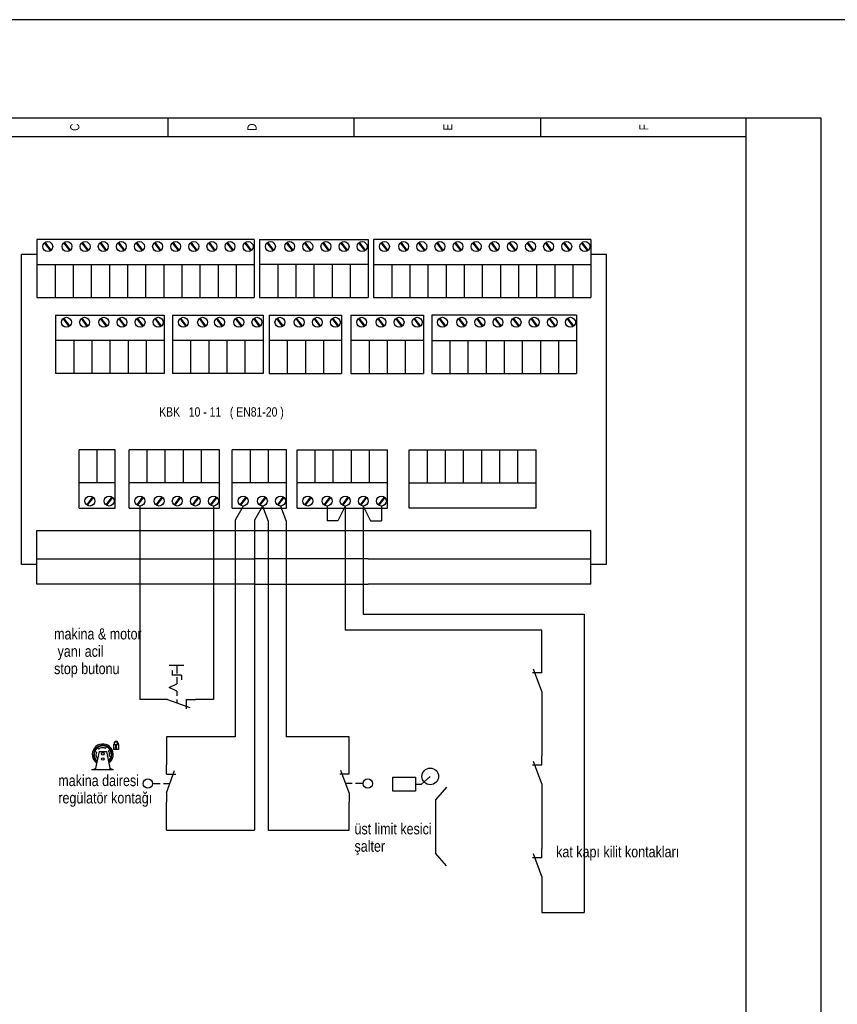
# Model space of a CAD drawing. Header units: centimetres. Extents: x 0 to 13234, y -30 to 2970.
# Tile 27 of 29: x 11424 to 11838, y 2471 to 2970. Entities that reach past the tile are written whole.
import ezdxf
from ezdxf.enums import TextEntityAlignment as Align

# ---------------------------------------------------------------- set-up
doc = ezdxf.new("R2010")
doc.units = ezdxf.units.CM
for name, color, linetype in [('ASN-CERCEVE', 7, 'CONTINUOUS'), ('ASN-ELEKTRIK', 3, 'CONTINUOUS'), ('ASN-ELEKTRIK-YAZI', 4, 'CONTINUOUS')]:
    doc.layers.add(name, color=color, linetype=linetype)
doc.styles.get("Standard").update_dxf_attribs({"font": 'arial.ttf', "width": 0.8})

msp = doc.modelspace()

# ---------------------------------------------------------------- linework, layer by layer
at = {"layer": 'ASN-CERCEVE'}
for points in [[(0, 0), (13233.67, 0), (13233.67, 2970), (0, 2970)], [(100, 0), (13208.67, 0), (13208.67, 2970), (100, 2970)]]:
    msp.add_lwpolyline(points, close=True, dxfattribs=at)
at = {"layer": 'ASN-ELEKTRIK'}
for p, q in [((11162.87, 2920.2), (11829.62, 2920.2)), ((11498.61, 2920.2), (11498.61, 2910.74)), ((11593.18, 2910.74), (11593.18, 2920.2)), ((11687.76, 2910.74), (11687.76, 2920.2)), ((11791.79, 1974.44), (11791.79, 2920.2)), ((11829.62, 2920.2), (11829.62, 1974.44)), ((11162.87, 2910.74), (11791.79, 2910.74)), ((11432.31, 2858.58), (11432.31, 2829.05)), ((11542.48, 2858.58), (11432.31, 2858.58)), ((11439.16, 2852.86), (11436.17, 2856.89)), ((11439.16, 2852.86), (11436.17, 2856.89)), ((11439.47, 2853.1), (11436.5, 2857.12)), ((11439.47, 2853.1), (11436.5, 2857.12)), ((11448.93, 2852.86), (11445.94, 2856.89)), ((11448.93, 2852.86), (11445.94, 2856.89)), ((11449.24, 2853.1), (11446.27, 2857.12)), ((11449.24, 2853.1), (11446.27, 2857.12)), ((11458.11, 2852.86), (11455.12, 2856.89)), ((11458.11, 2852.86), (11455.12, 2856.89)), ((11458.42, 2853.1), (11455.45, 2857.12)), ((11458.42, 2853.1), (11455.45, 2857.12)), ((11467.29, 2852.86), (11464.31, 2856.89)), ((11467.29, 2852.86), (11464.31, 2856.89)), ((11467.6, 2853.1), (11464.63, 2857.12)), ((11467.6, 2853.1), (11464.63, 2857.12)), ((11476.47, 2852.86), (11473.49, 2856.89)), ((11476.47, 2852.86), (11473.49, 2856.89)), ((11476.78, 2853.1), (11473.81, 2857.12)), ((11476.78, 2853.1), (11473.81, 2857.12)), ((11485.65, 2852.86), (11482.67, 2856.89)), ((11485.65, 2852.86), (11482.67, 2856.89)), ((11485.96, 2853.1), (11482.99, 2857.12)), ((11485.96, 2853.1), (11482.99, 2857.12)), ((11494.83, 2852.86), (11491.85, 2856.89)), ((11494.83, 2852.86), (11491.85, 2856.89)), ((11495.15, 2853.1), (11492.17, 2857.12)), ((11495.15, 2853.1), (11492.17, 2857.12)), ((11504.01, 2852.86), (11501.03, 2856.89)), ((11504.01, 2852.86), (11501.03, 2856.89)), ((11504.33, 2853.1), (11501.35, 2857.12)), ((11504.33, 2853.1), (11501.35, 2857.12)), ((11513.19, 2852.86), (11510.21, 2856.89)), ((11513.19, 2852.86), (11510.21, 2856.89)), ((11513.51, 2853.1), (11510.53, 2857.12)), ((11513.51, 2853.1), (11510.53, 2857.12)), ((11522.38, 2852.86), (11519.39, 2856.89)), ((11522.38, 2852.86), (11519.39, 2856.89)), ((11522.69, 2853.1), (11519.71, 2857.12)), ((11522.69, 2853.1), (11519.71, 2857.12)), ((11531.56, 2852.86), (11528.57, 2856.89)), ((11531.56, 2852.86), (11528.57, 2856.89)), ((11531.87, 2853.1), (11528.89, 2857.12)), ((11531.87, 2853.1), (11528.89, 2857.12)), ((11540.74, 2852.86), (11537.75, 2856.89)), ((11540.74, 2852.86), (11537.75, 2856.89)), ((11541.05, 2853.1), (11538.07, 2857.12)), ((11541.05, 2853.1), (11538.07, 2857.12)), ((11542.48, 2858.58), (11542.48, 2829.05)), ((11545.18, 2858.58), (11545.18, 2829.05)), ((11545.18, 2858.58), (11600.26, 2858.58)), ((11552.03, 2852.86), (11549.04, 2856.89)), ((11552.03, 2852.86), (11549.04, 2856.89)), ((11552.34, 2853.1), (11549.37, 2857.12)), ((11552.34, 2853.1), (11549.37, 2857.12)), ((11561.8, 2852.86), (11558.81, 2856.89)), ((11561.8, 2852.86), (11558.81, 2856.89)), ((11562.11, 2853.1), (11559.14, 2857.12)), ((11562.11, 2853.1), (11559.14, 2857.12)), ((11570.98, 2852.86), (11567.99, 2856.89)), ((11570.98, 2852.86), (11567.99, 2856.89)), ((11571.29, 2853.1), (11568.32, 2857.12)), ((11571.29, 2853.1), (11568.32, 2857.12)), ((11580.16, 2852.86), (11577.18, 2856.89)), ((11580.16, 2852.86), (11577.18, 2856.89)), ((11580.47, 2853.1), (11577.5, 2857.12)), ((11580.47, 2853.1), (11577.5, 2857.12)), ((11589.34, 2852.86), (11586.36, 2856.89)), ((11589.34, 2852.86), (11586.36, 2856.89)), ((11589.65, 2853.1), (11586.68, 2857.12)), ((11589.65, 2853.1), (11586.68, 2857.12)), ((11598.52, 2852.86), (11595.54, 2856.89)), ((11598.52, 2852.86), (11595.54, 2856.89)), ((11598.84, 2853.1), (11595.86, 2857.12)), ((11598.84, 2853.1), (11595.86, 2857.12)), ((11600.26, 2858.58), (11600.26, 2829.05)), ((11600.26, 2858.58), (11600.26, 2829.05)), ((11602.97, 2858.58), (11602.97, 2829.05)), ((11713.13, 2858.58), (11602.97, 2858.58)), ((11609.82, 2852.86), (11606.83, 2856.89)), ((11609.82, 2852.86), (11606.83, 2856.89)), ((11610.13, 2853.1), (11607.15, 2857.12)), ((11610.13, 2853.1), (11607.15, 2857.12)), ((11619.59, 2852.86), (11616.6, 2856.89)), ((11619.59, 2852.86), (11616.6, 2856.89)), ((11619.9, 2853.1), (11616.92, 2857.12)), ((11619.9, 2853.1), (11616.92, 2857.12)), ((11628.77, 2852.86), (11625.78, 2856.89)), ((11628.77, 2852.86), (11625.78, 2856.89)), ((11629.08, 2853.1), (11626.1, 2857.12)), ((11629.08, 2853.1), (11626.1, 2857.12)), ((11637.95, 2852.86), (11634.96, 2856.89)), ((11637.95, 2852.86), (11634.96, 2856.89)), ((11638.26, 2853.1), (11635.28, 2857.12)), ((11638.26, 2853.1), (11635.28, 2857.12)), ((11647.13, 2852.86), (11644.14, 2856.89)), ((11647.13, 2852.86), (11644.14, 2856.89)), ((11647.44, 2853.1), (11644.46, 2857.12)), ((11647.44, 2853.1), (11644.46, 2857.12)), ((11656.31, 2852.86), (11653.32, 2856.89)), ((11656.31, 2852.86), (11653.32, 2856.89)), ((11656.62, 2853.1), (11653.64, 2857.12)), ((11656.62, 2853.1), (11653.64, 2857.12)), ((11665.49, 2852.86), (11662.5, 2856.89)), ((11665.49, 2852.86), (11662.5, 2856.89)), ((11665.8, 2853.1), (11662.83, 2857.12)), ((11665.8, 2853.1), (11662.83, 2857.12)), ((11674.67, 2852.86), (11671.68, 2856.89)), ((11674.67, 2852.86), (11671.68, 2856.89)), ((11674.98, 2853.1), (11672.01, 2857.12)), ((11674.98, 2853.1), (11672.01, 2857.12)), ((11683.85, 2852.86), (11680.87, 2856.89)), ((11683.85, 2852.86), (11680.87, 2856.89)), ((11684.16, 2853.1), (11681.19, 2857.12)), ((11684.16, 2853.1), (11681.19, 2857.12)), ((11693.03, 2852.86), (11690.05, 2856.89)), ((11693.03, 2852.86), (11690.05, 2856.89)), ((11693.34, 2853.1), (11690.37, 2857.12)), ((11693.34, 2853.1), (11690.37, 2857.12)), ((11702.21, 2852.86), (11699.23, 2856.89)), ((11702.21, 2852.86), (11699.23, 2856.89)), ((11702.52, 2853.1), (11699.55, 2857.12)), ((11702.52, 2853.1), (11699.55, 2857.12)), ((11711.39, 2852.86), (11708.41, 2856.89)), ((11711.39, 2852.86), (11708.41, 2856.89)), ((11711.71, 2853.1), (11708.73, 2857.12)), ((11711.71, 2853.1), (11708.73, 2857.12)), ((11713.13, 2858.58), (11713.13, 2829.05)), ((11424.42, 2693.61), (11424.42, 2850.96)), ((11432.31, 2850.96), (11424.42, 2850.96)), ((11721.02, 2850.96), (11713.13, 2850.96)), ((11721.02, 2693.61), (11721.02, 2850.96)), ((11432.31, 2845.78), (11542.48, 2845.78)), ((11441.49, 2845.78), (11441.49, 2829.05)), ((11450.67, 2845.78), (11450.67, 2829.05)), ((11450.67, 2845.78), (11450.67, 2829.05)), ((11459.85, 2845.78), (11459.85, 2829.05)), ((11459.85, 2845.78), (11459.85, 2829.05)), ((11469.03, 2845.78), (11469.03, 2829.05)), ((11469.03, 2845.78), (11469.03, 2829.05)), ((11478.21, 2845.78), (11478.21, 2829.05)), ((11478.21, 2845.78), (11478.21, 2829.05)), ((11487.39, 2845.78), (11487.39, 2829.05)), ((11487.39, 2845.78), (11487.39, 2829.05)), ((11496.57, 2845.78), (11496.57, 2829.05)), ((11496.57, 2845.78), (11496.57, 2829.05)), ((11496.57, 2845.78), (11496.57, 2829.05)), ((11505.76, 2845.78), (11505.76, 2829.05)), ((11505.76, 2845.78), (11505.76, 2829.05)), ((11505.76, 2845.78), (11505.76, 2829.05)), ((11514.94, 2845.78), (11514.94, 2829.05)), ((11514.94, 2845.78), (11514.94, 2829.05)), ((11514.94, 2845.78), (11514.94, 2829.05)), ((11524.12, 2845.78), (11524.12, 2829.05)), ((11524.12, 2845.78), (11524.12, 2829.05)), ((11524.12, 2845.78), (11524.12, 2829.05)), ((11533.3, 2845.78), (11533.3, 2829.05)), ((11533.3, 2845.78), (11533.3, 2829.05)), ((11533.3, 2845.78), (11533.3, 2829.05)), ((11600.26, 2845.78), (11545.18, 2845.78)), ((11554.36, 2845.78), (11554.36, 2829.05)), ((11563.54, 2845.78), (11563.54, 2829.05)), ((11563.54, 2845.78), (11563.54, 2829.05)), ((11572.72, 2845.78), (11572.72, 2829.05)), ((11572.72, 2845.78), (11572.72, 2829.05)), ((11581.9, 2845.78), (11581.9, 2829.05)), ((11581.9, 2845.78), (11581.9, 2829.05)), ((11591.08, 2845.78), (11591.08, 2829.05)), ((11591.08, 2845.78), (11591.08, 2829.05)), ((11602.97, 2845.78), (11713.13, 2845.78)), ((11612.15, 2845.78), (11612.15, 2829.05)), ((11621.33, 2845.78), (11621.33, 2829.05)), ((11621.33, 2845.78), (11621.33, 2829.05)), ((11630.51, 2845.78), (11630.51, 2829.05)), ((11630.51, 2845.78), (11630.51, 2829.05)), ((11639.69, 2845.78), (11639.69, 2829.05)), ((11639.69, 2845.78), (11639.69, 2829.05)), ((11648.87, 2845.78), (11648.87, 2829.05)), ((11648.87, 2845.78), (11648.87, 2829.05)), ((11658.05, 2845.78), (11658.05, 2829.05)), ((11658.05, 2845.78), (11658.05, 2829.05)), ((11667.23, 2845.78), (11667.23, 2829.05)), ((11667.23, 2845.78), (11667.23, 2829.05)), ((11667.23, 2845.78), (11667.23, 2829.05)), ((11676.41, 2845.78), (11676.41, 2829.05)), ((11676.41, 2845.78), (11676.41, 2829.05)), ((11676.41, 2845.78), (11676.41, 2829.05)), ((11685.59, 2845.78), (11685.59, 2829.05)), ((11685.59, 2845.78), (11685.59, 2829.05)), ((11685.59, 2845.78), (11685.59, 2829.05)), ((11694.77, 2845.78), (11694.77, 2829.05)), ((11694.77, 2845.78), (11694.77, 2829.05)), ((11694.77, 2845.78), (11694.77, 2829.05)), ((11703.95, 2845.78), (11703.95, 2829.05)), ((11703.95, 2845.78), (11703.95, 2829.05)), ((11703.95, 2845.78), (11703.95, 2829.05)), ((11432.31, 2829.05), (11542.48, 2829.05)), ((11545.18, 2829.05), (11600.26, 2829.05)), ((11602.97, 2829.05), (11713.13, 2829.05)), ((11441.79, 2820.15), (11496.87, 2820.15)), ((11441.79, 2820.15), (11441.79, 2790.63)), ((11448.64, 2814.44), (11445.65, 2818.47)), ((11448.64, 2814.44), (11445.65, 2818.47)), ((11448.95, 2814.68), (11445.98, 2818.69)), ((11448.95, 2814.68), (11445.98, 2818.69)), ((11457.82, 2814.44), (11454.83, 2818.47)), ((11457.82, 2814.44), (11454.83, 2818.47)), ((11458.13, 2814.68), (11455.16, 2818.69)), ((11458.13, 2814.68), (11455.16, 2818.69)), ((11467.59, 2814.44), (11464.6, 2818.47)), ((11467.59, 2814.44), (11464.6, 2818.47)), ((11467.9, 2814.68), (11464.93, 2818.69)), ((11467.9, 2814.68), (11464.93, 2818.69)), ((11476.77, 2814.44), (11473.79, 2818.47)), ((11476.77, 2814.44), (11473.79, 2818.47)), ((11477.08, 2814.68), (11474.11, 2818.69)), ((11477.08, 2814.68), (11474.11, 2818.69)), ((11485.95, 2814.44), (11482.97, 2818.47)), ((11485.95, 2814.44), (11482.97, 2818.47)), ((11486.26, 2814.68), (11483.29, 2818.69)), ((11486.26, 2814.68), (11483.29, 2818.69)), ((11495.13, 2814.44), (11492.15, 2818.47)), ((11495.13, 2814.44), (11492.15, 2818.47)), ((11495.45, 2814.68), (11492.47, 2818.69)), ((11495.45, 2814.68), (11492.47, 2818.69)), ((11496.87, 2820.15), (11496.87, 2790.63)), ((11496.87, 2820.15), (11496.87, 2790.63)), ((11501.03, 2820.15), (11546.93, 2820.15)), ((11501.03, 2820.15), (11501.03, 2790.63)), ((11507.88, 2814.44), (11504.89, 2818.47)), ((11507.88, 2814.44), (11504.89, 2818.47)), ((11508.19, 2814.68), (11505.21, 2818.69)), ((11508.19, 2814.68), (11505.21, 2818.69)), ((11517.65, 2814.44), (11514.66, 2818.47)), ((11517.65, 2814.44), (11514.66, 2818.47)), ((11517.96, 2814.68), (11514.98, 2818.69)), ((11517.96, 2814.68), (11514.98, 2818.69)), ((11526.24, 2814.44), (11523.25, 2818.47)), ((11526.24, 2814.44), (11523.25, 2818.47)), ((11526.55, 2814.68), (11523.58, 2818.69)), ((11526.55, 2814.68), (11523.58, 2818.69)), ((11536.01, 2814.44), (11533.02, 2818.47)), ((11536.01, 2814.44), (11533.02, 2818.47)), ((11536.32, 2814.68), (11533.35, 2818.69)), ((11536.32, 2814.68), (11533.35, 2818.69)), ((11545.19, 2814.44), (11542.2, 2818.47)), ((11545.19, 2814.44), (11542.2, 2818.47)), ((11545.5, 2814.68), (11542.53, 2818.69)), ((11545.5, 2814.68), (11542.53, 2818.69)), ((11546.93, 2820.15), (11546.93, 2790.63)), ((11546.93, 2820.15), (11546.93, 2790.63)), ((11549.99, 2820.15), (11549.99, 2790.63)), ((11549.99, 2820.15), (11586.72, 2820.15)), ((11556.84, 2814.44), (11553.86, 2818.47)), ((11556.84, 2814.44), (11553.86, 2818.47)), ((11557.16, 2814.68), (11554.18, 2818.69)), ((11557.16, 2814.68), (11554.18, 2818.69)), ((11566.61, 2814.44), (11563.63, 2818.47)), ((11566.61, 2814.44), (11563.63, 2818.47)), ((11566.93, 2814.68), (11563.95, 2818.69)), ((11566.93, 2814.68), (11563.95, 2818.69)), ((11575.79, 2814.44), (11572.81, 2818.47)), ((11575.79, 2814.44), (11572.81, 2818.47)), ((11576.11, 2814.68), (11573.13, 2818.69)), ((11576.11, 2814.68), (11573.13, 2818.69)), ((11584.97, 2814.44), (11581.99, 2818.47)), ((11584.97, 2814.44), (11581.99, 2818.47)), ((11585.29, 2814.68), (11582.31, 2818.69)), ((11585.29, 2814.68), (11582.31, 2818.69)), ((11586.72, 2820.15), (11586.72, 2790.63)), ((11586.72, 2820.15), (11586.72, 2790.63)), ((11591.44, 2820.15), (11591.44, 2790.63)), ((11591.44, 2820.15), (11628.16, 2820.15)), ((11598.29, 2814.44), (11595.3, 2818.47)), ((11598.29, 2814.44), (11595.3, 2818.47)), ((11598.6, 2814.68), (11595.62, 2818.69)), ((11598.6, 2814.68), (11595.62, 2818.69)), ((11608.06, 2814.44), (11605.07, 2818.47)), ((11608.06, 2814.44), (11605.07, 2818.47)), ((11608.37, 2814.68), (11605.39, 2818.69)), ((11608.37, 2814.68), (11605.39, 2818.69)), ((11617.24, 2814.44), (11614.25, 2818.47)), ((11617.24, 2814.44), (11614.25, 2818.47)), ((11617.55, 2814.68), (11614.58, 2818.69)), ((11617.55, 2814.68), (11614.58, 2818.69)), ((11626.42, 2814.44), (11623.43, 2818.47)), ((11626.42, 2814.44), (11623.43, 2818.47)), ((11626.73, 2814.68), (11623.76, 2818.69)), ((11626.73, 2814.68), (11623.76, 2818.69)), ((11628.16, 2820.15), (11628.16, 2790.63)), ((11628.16, 2820.15), (11628.16, 2790.63)), ((11632.4, 2820.15), (11632.4, 2790.63)), ((11705.84, 2820.15), (11632.4, 2820.15)), ((11639.25, 2814.44), (11636.26, 2818.47)), ((11639.25, 2814.44), (11636.26, 2818.47)), ((11639.56, 2814.68), (11636.58, 2818.69)), ((11639.56, 2814.68), (11636.58, 2818.69)), ((11649.02, 2814.44), (11646.03, 2818.47)), ((11649.02, 2814.44), (11646.03, 2818.47)), ((11649.33, 2814.68), (11646.35, 2818.69)), ((11649.33, 2814.68), (11646.35, 2818.69)), ((11658.2, 2814.44), (11655.21, 2818.47)), ((11658.2, 2814.44), (11655.21, 2818.47)), ((11658.51, 2814.68), (11655.53, 2818.69)), ((11658.51, 2814.68), (11655.53, 2818.69)), ((11667.38, 2814.44), (11664.39, 2818.47)), ((11667.38, 2814.44), (11664.39, 2818.47)), ((11667.69, 2814.68), (11664.72, 2818.69)), ((11667.69, 2814.68), (11664.72, 2818.69)), ((11676.56, 2814.44), (11673.57, 2818.47)), ((11676.56, 2814.44), (11673.57, 2818.47)), ((11676.87, 2814.68), (11673.9, 2818.69)), ((11676.87, 2814.68), (11673.9, 2818.69)), ((11685.74, 2814.44), (11682.76, 2818.47)), ((11685.74, 2814.44), (11682.76, 2818.47)), ((11686.05, 2814.68), (11683.08, 2818.69)), ((11686.05, 2814.68), (11683.08, 2818.69)), ((11694.92, 2814.44), (11691.94, 2818.47)), ((11694.92, 2814.44), (11691.94, 2818.47)), ((11695.23, 2814.68), (11692.26, 2818.69)), ((11695.23, 2814.68), (11692.26, 2818.69)), ((11704.1, 2814.44), (11701.12, 2818.47)), ((11704.1, 2814.44), (11701.12, 2818.47)), ((11704.41, 2814.68), (11701.44, 2818.69)), ((11704.41, 2814.68), (11701.44, 2818.69)), ((11705.84, 2820.15), (11705.84, 2790.63)), ((11496.87, 2807.35), (11441.79, 2807.35)), ((11450.97, 2807.35), (11450.97, 2790.63)), ((11450.97, 2807.35), (11450.97, 2790.63)), ((11460.15, 2807.35), (11460.15, 2790.63)), ((11469.33, 2807.35), (11469.33, 2790.63)), ((11469.33, 2807.35), (11469.33, 2790.63)), ((11478.51, 2807.35), (11478.51, 2790.63)), ((11478.51, 2807.35), (11478.51, 2790.63)), ((11487.69, 2807.35), (11487.69, 2790.63)), ((11487.69, 2807.35), (11487.69, 2790.63)), ((11546.93, 2807.35), (11501.03, 2807.35)), ((11510.21, 2807.35), (11510.21, 2790.63)), ((11519.39, 2807.35), (11519.39, 2790.63)), ((11519.39, 2807.35), (11519.39, 2790.63)), ((11519.39, 2807.35), (11519.39, 2790.63)), ((11528.57, 2807.35), (11528.57, 2790.63)), ((11537.75, 2807.35), (11537.75, 2790.63)), ((11537.75, 2807.35), (11537.75, 2790.63)), ((11586.72, 2807.35), (11549.99, 2807.35)), ((11559.17, 2807.35), (11559.17, 2790.63)), ((11568.35, 2807.35), (11568.35, 2790.63)), ((11568.35, 2807.35), (11568.35, 2790.63)), ((11577.54, 2807.35), (11577.54, 2790.63)), ((11577.54, 2807.35), (11577.54, 2790.63)), ((11628.16, 2807.35), (11591.44, 2807.35)), ((11600.62, 2807.35), (11600.62, 2790.63)), ((11609.8, 2807.35), (11609.8, 2790.63)), ((11609.8, 2807.35), (11609.8, 2790.63)), ((11618.98, 2807.35), (11618.98, 2790.63)), ((11618.98, 2807.35), (11618.98, 2790.63)), ((11632.4, 2807.35), (11705.84, 2807.35)), ((11641.58, 2807.35), (11641.58, 2790.63)), ((11650.76, 2807.35), (11650.76, 2790.63)), ((11650.76, 2807.35), (11650.76, 2790.63)), ((11659.94, 2807.35), (11659.94, 2790.63)), ((11659.94, 2807.35), (11659.94, 2790.63)), ((11669.12, 2807.35), (11669.12, 2790.63)), ((11669.12, 2807.35), (11669.12, 2790.63)), ((11678.3, 2807.35), (11678.3, 2790.63)), ((11678.3, 2807.35), (11678.3, 2790.63)), ((11687.48, 2807.35), (11687.48, 2790.63)), ((11687.48, 2807.35), (11687.48, 2790.63)), ((11696.66, 2807.35), (11696.66, 2790.63)), ((11496.87, 2790.63), (11441.79, 2790.63)), ((11546.93, 2790.63), (11501.03, 2790.63)), ((11549.99, 2790.63), (11586.72, 2790.63)), ((11591.44, 2790.63), (11628.16, 2790.63)), ((11632.4, 2790.63), (11705.84, 2790.63)), ((11453.65, 2722.25), (11453.65, 2751.77)), ((11472.01, 2751.77), (11453.65, 2751.77)), ((11462.83, 2735.05), (11462.83, 2751.77)), ((11472.01, 2722.25), (11472.01, 2751.77)), ((11472.01, 2722.25), (11472.01, 2751.77)), ((11479, 2722.25), (11479, 2751.77)), ((11524.91, 2751.77), (11479, 2751.77)), ((11488.18, 2735.05), (11488.18, 2751.77)), ((11497.36, 2735.05), (11497.36, 2751.77)), ((11497.36, 2735.05), (11497.36, 2751.77)), ((11506.55, 2735.05), (11506.55, 2751.77)), ((11506.55, 2735.05), (11506.55, 2751.77)), ((11515.73, 2735.05), (11515.73, 2751.77)), ((11515.73, 2735.05), (11515.73, 2751.77)), ((11524.91, 2722.25), (11524.91, 2751.77)), ((11524.91, 2722.25), (11524.91, 2751.77)), ((11531.34, 2722.25), (11531.34, 2751.77)), ((11558.88, 2751.77), (11531.34, 2751.77)), ((11540.52, 2735.05), (11540.52, 2751.77)), ((11549.7, 2735.05), (11549.7, 2751.77)), ((11549.7, 2735.05), (11549.7, 2751.77)), ((11558.88, 2722.25), (11558.88, 2751.77)), ((11558.88, 2722.25), (11558.88, 2751.77)), ((11564.14, 2722.25), (11564.14, 2751.77)), ((11564.14, 2751.77), (11610.04, 2751.77)), ((11573.32, 2735.05), (11573.32, 2751.77)), ((11582.5, 2735.05), (11582.5, 2751.77)), ((11582.5, 2735.05), (11582.5, 2751.77)), ((11591.68, 2735.05), (11591.68, 2751.77)), ((11591.68, 2735.05), (11591.68, 2751.77)), ((11600.86, 2735.05), (11600.86, 2751.77)), ((11600.86, 2735.05), (11600.86, 2751.77)), ((11610.04, 2722.25), (11610.04, 2751.77)), ((11610.04, 2722.25), (11610.04, 2751.77)), ((11621.02, 2722.25), (11621.02, 2751.77)), ((11621.02, 2751.77), (11685.29, 2751.77)), ((11630.2, 2735.05), (11630.2, 2751.77)), ((11639.38, 2735.05), (11639.38, 2751.77)), ((11639.38, 2735.05), (11639.38, 2751.77)), ((11648.56, 2735.05), (11648.56, 2751.77)), ((11648.56, 2735.05), (11648.56, 2751.77)), ((11657.74, 2735.05), (11657.74, 2751.77)), ((11657.74, 2735.05), (11657.74, 2751.77)), ((11666.92, 2735.05), (11666.92, 2751.77)), ((11666.92, 2735.05), (11666.92, 2751.77)), ((11676.11, 2735.05), (11676.11, 2751.77)), ((11676.11, 2735.05), (11676.11, 2751.77)), ((11685.29, 2722.25), (11685.29, 2751.77)), ((11472.01, 2735.05), (11453.65, 2735.05)), ((11524.91, 2735.05), (11479, 2735.05)), ((11558.88, 2735.05), (11531.34, 2735.05)), ((11610.04, 2735.05), (11564.14, 2735.05)), ((11621.02, 2735.05), (11685.29, 2735.05)), ((11460.5, 2727.96), (11457.51, 2723.93)), ((11460.5, 2727.96), (11457.51, 2723.93)), ((11460.81, 2727.72), (11457.83, 2723.71)), ((11460.81, 2727.72), (11457.83, 2723.71)), ((11470.27, 2727.96), (11467.28, 2723.93)), ((11470.27, 2727.96), (11467.28, 2723.93)), ((11470.58, 2727.72), (11467.6, 2723.71)), ((11470.58, 2727.72), (11467.6, 2723.71)), ((11485.85, 2727.96), (11482.87, 2723.93)), ((11485.85, 2727.96), (11482.87, 2723.93)), ((11486.17, 2727.72), (11483.19, 2723.71)), ((11486.17, 2727.72), (11483.19, 2723.71)), ((11495.62, 2727.96), (11492.64, 2723.93)), ((11495.62, 2727.96), (11492.64, 2723.93)), ((11495.94, 2727.72), (11492.96, 2723.71)), ((11495.94, 2727.72), (11492.96, 2723.71)), ((11504.8, 2727.96), (11501.82, 2723.93)), ((11504.8, 2727.96), (11501.82, 2723.93)), ((11505.12, 2727.72), (11502.14, 2723.71)), ((11505.12, 2727.72), (11502.14, 2723.71)), ((11513.98, 2727.96), (11511, 2723.93)), ((11513.98, 2727.96), (11511, 2723.93)), ((11514.3, 2727.72), (11511.32, 2723.71)), ((11514.3, 2727.72), (11511.32, 2723.71)), ((11523.17, 2727.96), (11520.18, 2723.93)), ((11523.17, 2727.96), (11520.18, 2723.93)), ((11523.48, 2727.72), (11520.5, 2723.71)), ((11523.48, 2727.72), (11520.5, 2723.71)), ((11538.19, 2727.96), (11535.21, 2723.93)), ((11538.19, 2727.96), (11535.21, 2723.93)), ((11538.5, 2727.72), (11535.53, 2723.71)), ((11538.5, 2727.72), (11535.53, 2723.71)), ((11547.96, 2727.96), (11544.98, 2723.93)), ((11547.96, 2727.96), (11544.98, 2723.93)), ((11548.27, 2727.72), (11545.3, 2723.71)), ((11548.27, 2727.72), (11545.3, 2723.71)), ((11557.14, 2727.96), (11554.16, 2723.93)), ((11557.14, 2727.96), (11554.16, 2723.93)), ((11557.45, 2727.72), (11554.48, 2723.71)), ((11557.45, 2727.72), (11554.48, 2723.71)), ((11570.99, 2727.96), (11568, 2723.93)), ((11570.99, 2727.96), (11568, 2723.93)), ((11571.3, 2727.72), (11568.32, 2723.71)), ((11571.3, 2727.72), (11568.32, 2723.71)), ((11580.76, 2727.96), (11577.77, 2723.93)), ((11580.76, 2727.96), (11577.77, 2723.93)), ((11581.07, 2727.72), (11578.09, 2723.71)), ((11581.07, 2727.72), (11578.09, 2723.71)), ((11589.94, 2727.96), (11586.95, 2723.93)), ((11589.94, 2727.96), (11586.95, 2723.93)), ((11590.25, 2727.72), (11587.27, 2723.71)), ((11590.25, 2727.72), (11587.27, 2723.71)), ((11599.12, 2727.96), (11596.13, 2723.93)), ((11599.12, 2727.96), (11596.13, 2723.93)), ((11599.43, 2727.72), (11596.46, 2723.71)), ((11599.43, 2727.72), (11596.46, 2723.71)), ((11608.3, 2727.96), (11605.31, 2723.93)), ((11608.3, 2727.96), (11605.31, 2723.93)), ((11608.61, 2727.72), (11605.64, 2723.71)), ((11608.61, 2727.72), (11605.64, 2723.71)), ((11453.65, 2722.25), (11472.01, 2722.25)), ((11479, 2722.25), (11524.91, 2722.25)), ((11484.48, 2723.35), (11484.48, 2625.21)), ((11521.79, 2723.35), (11521.79, 2625.21)), ((11531.34, 2722.25), (11558.88, 2722.25)), ((11536.82, 2723.35), (11532.74, 2716.16)), ((11546.59, 2723.35), (11542.51, 2716.16)), ((11546.59, 2723.35), (11549.52, 2715.62)), ((11555.77, 2723.35), (11558.7, 2715.62)), ((11564.14, 2722.25), (11610.04, 2722.25)), ((11579.38, 2723.35), (11579.38, 2715.86)), ((11588.56, 2723.35), (11584.86, 2715.86)), ((11588.56, 2723.35), (11588.56, 2660.33)), ((11597.74, 2723.35), (11597.74, 2668.53)), ((11597.74, 2723.35), (11601.45, 2715.86)), ((11606.92, 2723.35), (11606.92, 2715.86)), ((11685.29, 2722.25), (11621.02, 2722.25)), ((11532.74, 2716.16), (11532.74, 2606.21)), ((11542.51, 2716.16), (11542.51, 2558.95)), ((11549.52, 2715.62), (11549.52, 2558.95)), ((11558.7, 2715.62), (11558.7, 2606.21)), ((11584.86, 2715.86), (11579.38, 2715.86)), ((11601.45, 2715.86), (11606.92, 2715.86)), ((11432.31, 2683.73), (11432.31, 2710.88)), ((11432.31, 2710.88), (11542.48, 2710.88)), ((11542.48, 2710.88), (11600.26, 2710.88)), ((11600.26, 2710.88), (11713.13, 2710.88)), ((11713.13, 2683.73), (11713.13, 2710.88)), ((11432.31, 2693.61), (11424.42, 2693.61)), ((11432.31, 2696.53), (11542.48, 2696.53)), ((11600.26, 2696.53), (11542.48, 2696.53)), ((11600.26, 2696.53), (11713.13, 2696.53)), ((11721.02, 2693.61), (11713.13, 2693.61)), ((11542.48, 2683.73), (11432.31, 2683.73)), ((11542.48, 2683.73), (11600.26, 2683.73)), ((11713.13, 2683.73), (11600.26, 2683.73)), ((11597.74, 2668.53), (11709.74, 2668.53)), ((11709.74, 2668.53), (11709.74, 2517.26)), ((11688.17, 2660.33), (11588.56, 2660.33)), ((11688.17, 2643.48), (11688.17, 2660.33)), ((11499.27, 2642.63), (11506.84, 2642.63)), ((11503.13, 2642.61), (11503.13, 2638.45)), ((11688.17, 2638.75), (11688.17, 2643.48)), ((11500.77, 2639.87), (11500.77, 2637.51)), ((11505.5, 2637.51), (11500.77, 2637.51)), ((11505.5, 2637.51), (11505.5, 2635.14)), ((11688.17, 2638.75), (11683.44, 2638.75)), ((11688.17, 2629.3), (11684.04, 2640.65)), ((11499.35, 2631.36), (11503.13, 2633.25)), ((11503.13, 2636.56), (11503.13, 2633.25)), ((11503.13, 2629.47), (11499.35, 2631.36)), ((11503.13, 2629.47), (11503.13, 2627.1)), ((11688.17, 2629.3), (11688.17, 2624.57)), ((11493.68, 2625.21), (11484.48, 2625.21)), ((11498.4, 2625.21), (11493.68, 2625.21)), ((11498.4, 2625.21), (11509.75, 2621.08)), ((11503.13, 2625.21), (11503.13, 2623.51)), ((11507.86, 2625.21), (11512.59, 2625.21)), ((11507.86, 2625.21), (11507.86, 2620.48)), ((11521.79, 2625.21), (11512.59, 2625.21)), ((11688.17, 2624.57), (11688.17, 2596.59)), ((11471.16, 2602.38), (11473.62, 2602.38)), ((11471.16, 2602.38), (11471.16, 2599.92)), ((11471.4, 2602.99), (11471.4, 2602.38)), ((11471.59, 2602.38), (11471.59, 2602.99)), ((11473.19, 2602.38), (11473.19, 2602.99)), ((11473.39, 2602.99), (11473.39, 2602.38)), ((11473.62, 2602.38), (11473.62, 2599.92)), ((11532.74, 2606.21), (11497.97, 2606.21)), ((11497.97, 2606.21), (11497.97, 2592.04)), ((11590.54, 2606.21), (11558.7, 2606.21)), ((11590.54, 2592.04), (11590.54, 2606.21)), ((11462.44, 2598.51), (11461.56, 2598.84)), ((11463.79, 2598.92), (11461.84, 2589.5)), ((11463.63, 2600.09), (11462.99, 2600.79)), ((11463.79, 2598.92), (11467.53, 2598.92)), ((11467.09, 2600.45), (11467.48, 2601.3)), ((11467.53, 2598.92), (11469.48, 2589.5)), ((11468.5, 2599.26), (11469.25, 2599.82)), ((11473.62, 2599.92), (11471.16, 2599.92)), ((11472.04, 2600.48), (11472.26, 2601.44)), ((11472.04, 2600.48), (11472.75, 2600.48)), ((11472.75, 2600.48), (11472.52, 2601.44)), ((11468.38, 2594.8), (11468.88, 2594.37)), ((11469, 2596.52), (11469.85, 2596.08)), ((11497.97, 2587.31), (11497.97, 2592.04)), ((11590.54, 2587.31), (11590.54, 2592.04)), ((11688.17, 2591.87), (11683.44, 2591.87)), ((11688.17, 2582.41), (11684.04, 2593.76)), ((11688.17, 2591.87), (11688.17, 2596.59)), ((11460.17, 2589.5), (11462, 2590.3)), ((11471.15, 2589.5), (11460.17, 2589.5)), ((11471.15, 2589.5), (11469.32, 2590.3)), ((11497.97, 2577.86), (11502.1, 2589.2)), ((11497.97, 2587.31), (11502.7, 2587.31)), ((11590.54, 2587.31), (11585.81, 2587.31)), ((11590.54, 2577.86), (11586.41, 2589.2)), ((11490.88, 2582.58), (11494.77, 2582.58)), ((11496.45, 2582.58), (11499.69, 2582.58)), ((11592.05, 2582.58), (11588.82, 2582.58)), ((11597.63, 2582.58), (11593.74, 2582.58)), ((11612.77, 2585.87), (11624.18, 2585.87)), ((11612.77, 2578.68), (11612.77, 2585.87)), ((11624.18, 2585.87), (11624.18, 2578.68)), ((11624.18, 2582.27), (11627.21, 2582.27)), ((11627.21, 2582.27), (11631.67, 2586.24)), ((11688.17, 2582.41), (11688.17, 2577.68)), ((11497.97, 2577.86), (11497.97, 2573.13)), ((11590.54, 2577.86), (11590.54, 2573.13)), ((11624.18, 2578.68), (11612.77, 2578.68)), ((11639.9, 2580.79), (11634.27, 2574.28)), ((11688.17, 2577.68), (11688.17, 2549.7)), ((11497.97, 2558.95), (11497.97, 2573.13)), ((11590.54, 2558.95), (11590.54, 2573.13)), ((11634.27, 2574.28), (11634.27, 2547.28)), ((11497.97, 2558.95), (11542.51, 2558.95)), ((11549.52, 2558.95), (11590.54, 2558.95)), ((11639.9, 2540.78), (11634.27, 2547.28)), ((11688.17, 2535.52), (11684.04, 2546.87)), ((11688.17, 2544.98), (11688.17, 2549.7)), ((11688.17, 2544.98), (11683.44, 2544.98)), ((11688.17, 2535.52), (11688.17, 2530.79)), ((11688.17, 2530.79), (11688.17, 2517.26)), ((11688.17, 2517.26), (11709.74, 2517.26))]:
    msp.add_line(p, q, dxfattribs=at)
for points in [[(11468.76, 2592.99), (11469.56, 2593.7), (11470.21, 2594.56), (11470.67, 2595.52), (11470.93, 2596.56), (11470.98, 2597.64), (11470.81, 2598.7), (11470.43, 2599.7), (11469.86, 2600.61), (11469.12, 2601.38), (11468.23, 2601.99), (11467.25, 2602.41), (11466.2, 2602.63), (11465.12, 2602.63), (11464.07, 2602.41), (11463.08, 2601.99), (11462.2, 2601.38), (11461.46, 2600.61), (11460.89, 2599.7), (11460.51, 2598.7), (11460.34, 2597.64), (11460.38, 2596.56), (11460.64, 2595.52), (11461.11, 2594.56), (11461.75, 2593.7), (11462.56, 2592.99)], [(11468.6, 2593.75), (11469.27, 2594.42), (11469.78, 2595.21), (11470.13, 2596.09), (11470.28, 2597.03), (11470.25, 2597.97), (11470.02, 2598.89), (11469.61, 2599.74), (11469.04, 2600.5), (11468.33, 2601.12), (11467.5, 2601.58), (11466.6, 2601.86), (11465.66, 2601.96), (11464.72, 2601.86), (11463.82, 2601.58), (11462.99, 2601.12), (11462.28, 2600.5), (11461.71, 2599.74), (11461.3, 2598.89), (11461.07, 2597.97), (11461.04, 2597.03), (11461.19, 2596.09), (11461.54, 2595.21), (11462.05, 2594.42), (11462.72, 2593.75)], [(11473.39, 2602.99), (11473.36, 2603.2), (11473.3, 2603.4), (11473.2, 2603.58), (11473.06, 2603.73), (11472.89, 2603.86), (11472.7, 2603.94), (11472.49, 2603.98), (11472.29, 2603.98), (11472.08, 2603.94), (11471.89, 2603.86), (11471.73, 2603.73), (11471.59, 2603.58), (11471.48, 2603.4), (11471.42, 2603.2), (11471.4, 2602.99)], [(11473.19, 2602.99), (11473.17, 2603.16), (11473.12, 2603.32), (11473.04, 2603.47), (11472.92, 2603.59), (11472.79, 2603.69), (11472.63, 2603.75), (11472.47, 2603.79), (11472.3, 2603.79), (11472.14, 2603.75), (11471.99, 2603.68), (11471.85, 2603.58), (11471.74, 2603.46), (11471.66, 2603.31), (11471.61, 2603.15), (11471.59, 2602.99)], [(11472.52, 2601.44), (11472.57, 2601.47), (11472.6, 2601.51), (11472.63, 2601.56), (11472.65, 2601.61), (11472.66, 2601.66), (11472.66, 2601.72), (11472.64, 2601.77), (11472.62, 2601.82), (11472.59, 2601.86), (11472.54, 2601.9), (11472.5, 2601.92), (11472.45, 2601.94), (11472.39, 2601.95), (11472.34, 2601.94), (11472.28, 2601.92), (11472.24, 2601.9), (11472.2, 2601.86), (11472.16, 2601.82), (11472.14, 2601.77), (11472.12, 2601.72), (11472.12, 2601.66), (11472.13, 2601.61), (11472.15, 2601.56), (11472.18, 2601.51), (11472.21, 2601.47), (11472.26, 2601.44)], [(11468.54, 2594.04), (11469.14, 2594.68), (11469.6, 2595.44), (11469.9, 2596.26), (11470.03, 2597.14), (11469.98, 2598.01), (11469.75, 2598.87), (11469.36, 2599.66), (11468.82, 2600.35), (11468.15, 2600.92), (11467.38, 2601.35), (11466.54, 2601.61), (11465.66, 2601.7), (11464.78, 2601.61), (11463.94, 2601.35), (11463.17, 2600.92), (11462.5, 2600.35), (11461.96, 2599.66), (11461.57, 2598.87), (11461.34, 2598.01), (11461.29, 2597.14), (11461.42, 2596.26), (11461.72, 2595.44), (11462.18, 2594.68), (11462.78, 2594.04)], [(11462.44, 2598.51), (11462.26, 2597.82), (11462.23, 2597.1), (11462.35, 2596.4), (11462.61, 2595.74), (11463.01, 2595.15)], [(11467.09, 2600.45), (11466.4, 2600.68), (11465.67, 2600.76), (11464.95, 2600.69), (11464.26, 2600.46), (11463.63, 2600.09)], [(11469, 2596.52), (11469.09, 2597.23), (11469.04, 2597.94), (11468.84, 2598.63), (11468.5, 2599.26)]]:
    msp.add_lwpolyline(points, dxfattribs=at)
for centre, radius in [((11437.78, 2854.96), 2.51), ((11447.55, 2854.96), 2.51), ((11456.73, 2854.96), 2.51), ((11465.92, 2854.96), 2.51), ((11475.1, 2854.96), 2.51), ((11484.28, 2854.96), 2.51), ((11493.46, 2854.96), 2.51), ((11502.64, 2854.96), 2.51), ((11511.82, 2854.96), 2.51), ((11521, 2854.96), 2.51), ((11530.18, 2854.96), 2.51), ((11539.36, 2854.96), 2.51), ((11550.65, 2854.96), 2.51), ((11560.42, 2854.96), 2.51), ((11569.6, 2854.96), 2.51), ((11578.79, 2854.96), 2.51), ((11587.97, 2854.96), 2.51), ((11597.15, 2854.96), 2.51), ((11608.44, 2854.96), 2.51), ((11618.21, 2854.96), 2.51), ((11627.39, 2854.96), 2.51), ((11636.57, 2854.96), 2.51), ((11645.75, 2854.96), 2.51), ((11654.93, 2854.96), 2.51), ((11664.11, 2854.96), 2.51), ((11673.29, 2854.96), 2.51), ((11682.48, 2854.96), 2.51), ((11691.66, 2854.96), 2.51), ((11700.84, 2854.96), 2.51), ((11710.02, 2854.96), 2.51), ((11447.26, 2816.54), 2.51), ((11456.44, 2816.54), 2.51), ((11466.21, 2816.54), 2.51), ((11475.4, 2816.54), 2.51), ((11484.58, 2816.54), 2.51), ((11493.76, 2816.54), 2.51), ((11506.5, 2816.54), 2.51), ((11516.27, 2816.54), 2.51), ((11524.86, 2816.54), 2.51), ((11534.63, 2816.54), 2.51), ((11543.81, 2816.54), 2.51), ((11555.47, 2816.54), 2.51), ((11565.24, 2816.54), 2.51), ((11574.42, 2816.54), 2.51), ((11583.6, 2816.54), 2.51), ((11596.91, 2816.54), 2.51), ((11606.68, 2816.54), 2.51), ((11615.86, 2816.54), 2.51), ((11625.04, 2816.54), 2.51), ((11637.87, 2816.54), 2.51), ((11647.64, 2816.54), 2.51), ((11656.82, 2816.54), 2.51), ((11666, 2816.54), 2.51), ((11675.18, 2816.54), 2.51), ((11684.36, 2816.54), 2.51), ((11693.55, 2816.54), 2.51), ((11702.73, 2816.54), 2.51), ((11459.12, 2725.86), 2.51), ((11468.89, 2725.86), 2.51), ((11484.48, 2725.86), 2.51), ((11494.25, 2725.86), 2.51), ((11503.43, 2725.86), 2.51), ((11512.61, 2725.86), 2.51), ((11521.79, 2725.86), 2.51), ((11536.82, 2725.86), 2.51), ((11546.59, 2725.86), 2.51), ((11555.77, 2725.86), 2.51), ((11569.61, 2725.86), 2.51), ((11579.38, 2725.86), 2.51), ((11588.56, 2725.86), 2.51), ((11597.74, 2725.86), 2.51), ((11606.92, 2725.86), 2.51), ((11465.66, 2597.71), 0.667), ((11465.66, 2595.04), 0.667), ((11631.67, 2586.24), 4.23), ((11488.51, 2582.58), 2.36), ((11600, 2582.58), 2.36)]:
    msp.add_circle(centre, radius, dxfattribs=at)

# ---------------------------------------------------------------- texts
at = {"layer": 'ASN-ELEKTRIK-YAZI', "width": 0.8}
for s, p in [('C', (11453.78, 2915.47)), ('D', (11543.63, 2915.47)), ('E', (11642.93, 2915.47)), ('F', (11742.24, 2915.47))]:
    msp.add_text(s, height=4.63, rotation=90, dxfattribs=at).set_placement(p, align=Align.CENTER)
for s, height, p in [('KBK   10 - 11   ( EN81-20 )', 4.7288, (11494.27, 2773.44)), ('makina & motor', 5.6745, (11441, 2661.35)), ('^Iyanı acil', 5.6745, (11441, 2652.55)), ('stop butonu', 5.6745, (11441, 2643.75)), ('makina dairesi', 5.6745, (11443.13, 2586.96)), ('regülatör kontağı', 5.6745, (11443.13, 2578.17)), ('üst limit kesici', 5.6745, (11593.26, 2562.48)), ('şalter', 5.675, (11593.26, 2553.68)), ('kat kapı kilit kontakları', 5.6745, (11695.47, 2550.86))]:
    msp.add_text(s, height=height, dxfattribs=at).set_placement(p, align=Align.TOP_LEFT)

doc.saveas('drawing.dxf')
